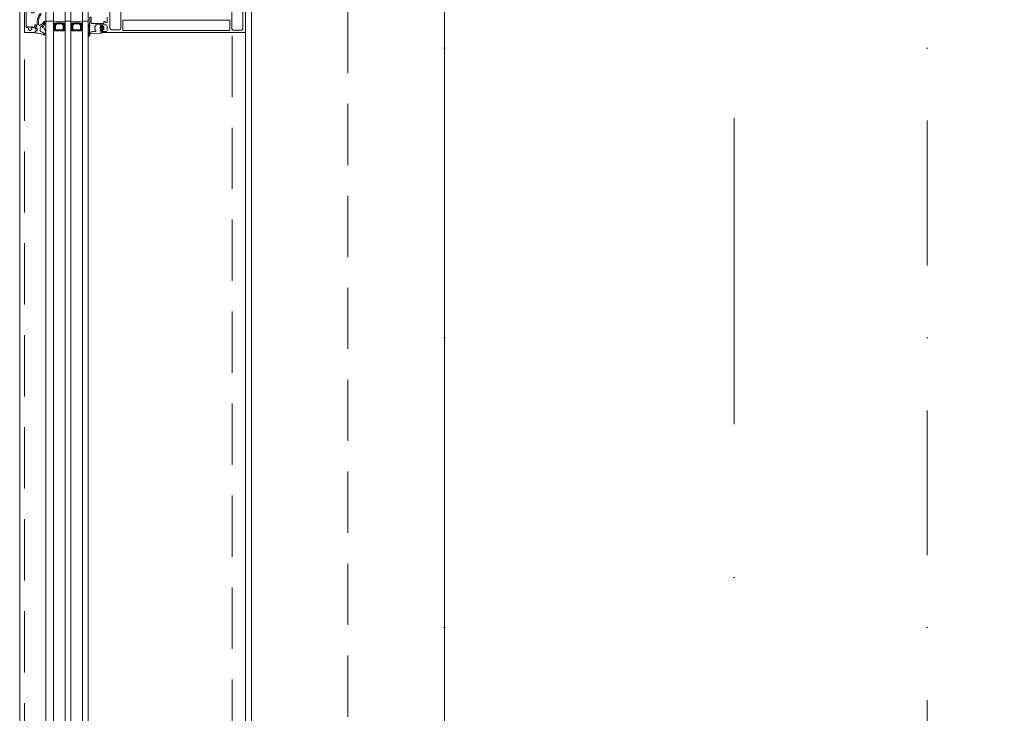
# Model space of a CAD drawing. Header units: millimetres. Extents: x 213386 to 459888, y 74252 to 208052.
# Tile 63 of 256: x 373037 to 374056, y 149169 to 149888. Entities that reach past the tile are written whole.
import ezdxf

# ---------------------------------------------------------------- set-up
doc = ezdxf.new("R2010")
doc.units = ezdxf.units.MM
for name, pattern in [('CK_Čerchovaná 50', [6, 3, -1.5, 0, -1.5]), ('ČERCHOVANÁ', [25.4, 12.7, -6.35, 0, -6.35]), ('ČÁRKOVANÁ', [19.05, 12.7, -6.35]), ('ČÁRKOVANÁ01-01', [2, 1, -1])]:
    doc.linetypes.add(name, pattern=pattern)
for name, color, linetype, lineweight in [('FASÁDA DETAILNÍ', 255, 'Continuous', 0), ('NOVÁ TENKÁ', 255, 'Continuous', 0), ('OSY', 255, 'Continuous', 0), ('TENKA', 255, 'Continuous', 0)]:
    doc.layers.add(name, color=color, linetype=linetype, lineweight=lineweight)

# ---------------------------------------------------------------- blocks, each defined once
blk = doc.blocks.new('433270')
blk.add_lwpolyline([(1, 0, 0.414364), (0, -1), (0, -1.4, 0.255924), (0.2, -1.8, -0.547723), (0.2, -3.2, 0.255924), (0, -3.6), (0, -14.6, 0.414214), (0.3, -14.9), (1.2, -14.9, 0.414214), (1.7, -14.4), (1.7, -10.3, -0.414214), (2, -10), (6, -10, 0.414248), (7, -9), (7, -7.7, 0.414179), (6.5, -7.2), (5.7, -7.2, 0.414232), (5.4, -7.5), (5.4, -8.2, -0.414198), (5.1, -8.5), (2.8, -8.5, -0.414204), (1.8, -7.5), (1.8, -4.5, -0.147432), (2, -3.9, 0.147461), (2.4, -2.5), (2.4, -2.3, -0.414214), (2.9, -1.8), (21.9, -1.8, -0.668178), (22.2, -2.7), (22.2, -2.7, 1), (21.6, -3.3), (21.5, -3.4, 0.198912), (21.4, -3.7), (21.4, -4, 0.414214), (22.1, -4.7), (22.4, -4.7, 0.576988), (22.6, -4.3, -0.311246), (24.6, -4.3, 0.576988), (24.8, -4.7), (25.3, -4.7, -0.260065), (25.3, -6.6), (24.8, -6.6, 0.576988), (24.6, -7.1, -0.311246), (22.6, -7.1, 0.576988), (22.4, -6.6), (22.1, -6.6, 0.414214), (21.4, -7.3), (21.4, -7.6, 0.267949), (21.6, -8), (21.9, -8.2, -0.637047), (21.7, -10), (19.8, -10.7, 0.315299), (19.5, -11.2), (19.5, -11.5, 0.520567), (20.2, -12), (22.8, -11, -0.520567), (23.5, -11.5), (23.5, -12.5, 0.414062), (24, -13), (25, -13, 0.414186), (25.5, -12.5), (25.5, -11.5, -0.414182), (26, -11), (27, -11, 0.414214), (27.5, -10.5), (27.5, -0.5, 0.414214), (27, 0), (1, 0)], format="xyb", close=True)
blk = doc.blocks.new('284325')
for points in [[(0.8, -5.2, -0.560316), (0.9, -4.7), (1.9, -4.4, 0.3153), (2.1, -4.1), (2.1, -1.9, 0.451558), (1.8, -1.6), (0.9, -1.7, -0.399586), (0.6, -1.5), (0.3, -0.1, -0.415977), (0.5, 0.3, 0.024107), (6.1, 1.2, 0.076636), (9, 2.3, -0.577615), (10.8, 1.3), (10, 1.4, 0.283171), (9.1, 0.9, -0.168429), (7.1, -0.7), (5.9, -1.2, 0.315302), (5.2, -2.1), (5.2, -4.2, 0.269719), (6.8, -6.8, -0.194797), (10.2, -11.5, -0.342663), (9.2, -11.2, 0.119207), (5.4, -7.6, 0.578571), (3.6, -8.6), (3.6, -11.8, 0.176415), (6.2, -18.7, -1), (5.2, -19.5, -0.176415), (2.4, -11.8), (2.4, -8.9, 0.208286), (0.8, -5.2)], [(9, -6.7), (10.3, -8.8, -0.134555), (10.8, -10.6, -0.339795), (10.2, -11.5, 0.194788), (6.8, -6.8, -0.269736), (5.2, -4.2), (5.2, -2.1, -0.315302), (5.9, -1.2), (7.1, -0.7, 0.168429), (9.1, 0.9, -0.283167), (10, 1.4), (10.8, 1.3), (10.8, -0.7, -0.070852), (10.7, -1.3), (9.9, -3.9, -0.241839), (9.1, -4.8), (7.9, -5.2, 0.836024), (8.1, -6.2), (8.1, -6.2, -0.255349), (9, -6.7)]]:
    blk.add_lwpolyline(points, format="xyb", close=True)
blk = doc.blocks.new('284336')
for points in [[(-0.7, -9.6), (-10, -9.6, 0.414511), (-10.5, -10.1), (-10.5, -15.5, -1), (-11.7, -15.5), (-11.7, -9.6), (-12.7, -8.9, -0.668884), (-12.6, -8.2), (-12, -8, 0.766384), (-12, -7.2), (-12.6, -7, -0.76831), (-12.6, -6.2), (-12, -6, 0.766384), (-12, -5.2), (-12.6, -5, -0.76831), (-12.6, -4.2), (-12, -4, 0.766384), (-12, -3.2), (-12.6, -3, -0.877523), (-12.5, -2.2), (-12.1, -2.2, 0.698129), (-11.8, -1.5, -0.220231), (-12.9, 0.8), (-12.9, 3.5, -0.157143), (-12.8, 3.7), (-12.7, 3.4, -0.067482), (-12.5, 2.5, 0.393136), (-8.7, -1), (-6.1, -1, -0.414214), (-5.6, -1.5), (-5.6, -2.2, -0.267949), (-5.9, -2.6), (-6.4, -2.9, 0.267949), (-6.6, -3.4), (-6.6, -5.8, 0.267949), (-6.4, -6.3), (-5.9, -6.6, -0.267949), (-5.6, -7), (-5.6, -8.1, 0.414215), (-5.1, -8.6), (-0.4, -8.6), (-0.4, -9.3, -0.414212), (-0.7, -9.6)], [(-0.4, 0), (-0.4, -2, 0.990243), (-0.4, -3), (0.9, -3, 0.414214), (1.2, -2.7), (1.2, -2.6, -0.668123), (1.7, -2.4), (2.7, -3.4, -0.199004), (2.9, -3.8), (2.9, -5.4, -0.199038), (2.7, -5.8), (1.7, -6.8, -0.668191), (1.2, -6.6), (1.2, -6.5, 0.414214), (0.9, -6.2), (-0.4, -6.2, 0.990269), (-0.4, -7.2), (-0.4, -8.6), (-5.1, -8.6, -0.414215), (-5.6, -8.1), (-5.6, -7, 0.267949), (-5.8, -6.6), (-6.3, -6.3, -0.267949), (-6.6, -5.8), (-6.6, -3.4, -0.267949), (-6.3, -3), (-5.8, -2.7, 0.267949), (-5.6, -2.2), (-5.6, -1.5, 0.414214), (-6.1, -1), (-8.7, -1, -0.393156), (-12.5, 2.5, 0.067572), (-12.7, 3.4), (-12.8, 3.7, -0.637545), (-12.1, 3.5), (-11.9, 2.5, 0.344315), (-10.1, 0.9), (0, 0.4, -0.406913), (0.4, 0), (-0.4, 0)], [(1.7, -4.3, 0.414235), (1.2, -3.8), (-0.7, -3.8, 0.414214), (-1.2, -4.3), (-1.2, -4.9, 0.414214), (-0.7, -5.4), (1.2, -5.4, 0.414235), (1.7, -4.9), (1.7, -4.3)]]:
    blk.add_lwpolyline(points, format="xyb", close=True)

msp = doc.modelspace()

# ---------------------------------------------------------------- linework, layer by layer
at = {"layer": 'FASÁDA DETAILNÍ'}
for p, q in [((373036.638, 145492.154), (373036.638, 169172.154)), ((373063.638, 145492.154), (373063.638, 169172.154)), ((373071.638, 169172.154), (373071.638, 145492.154)), ((373083.638, 145492.154), (373083.638, 169172.154)), ((373089.638, 169172.154), (373089.638, 145492.154)), ((373101.638, 145492.154), (373101.638, 169172.154)), ((373107.638, 169172.154), (373107.638, 145492.154)), ((373276.638, 145732.154), (373276.638, 168932.154)), ((373270.638, 150100.654), (373270.638, 147988.654)), ((373071.638, 149886.654), (373063.637, 149886.654)), ((373063.638, 147977.655), (373063.638, 149886.654)), ((373063.638, 149886.654), (373071.638, 149886.654)), ((373071.638, 149886.654), (373071.638, 147977.655)), ((373089.638, 149886.654), (373083.637, 149886.654)), ((373083.638, 147977.655), (373083.638, 149886.654)), ((373083.638, 149886.654), (373089.638, 149886.654)), ((373089.638, 149886.654), (373089.638, 147977.655)), ((373101.638, 147977.655), (373101.638, 149886.654)), ((373101.638, 149886.654), (373107.638, 149886.654)), ((373107.638, 149886.654), (373101.638, 149886.654)), ((373107.638, 149886.654), (373107.638, 147977.655))]:
    msp.add_line(p, q, dxfattribs=at)
at = {"layer": 'FASÁDA DETAILNÍ', "linetype": 'ČÁRKOVANÁ', "ltscale": 5}
for p, q in [((373041.638, 145497.154), (373041.638, 169167.154)), ((373256.638, 145712.154), (373256.638, 168952.154)), ((373376.638, 145832.154), (373376.638, 168832.154))]:
    msp.add_line(p, q, dxfattribs=at)
at = {"layer": 'FASÁDA DETAILNÍ', "ltscale": 5}
msp.add_lwpolyline([(373969.138, 145732.154), (373969.138, 145932.154), (373476.638, 145932.154), (373476.638, 168732.154), (373969.14, 168732.154), (373969.14, 168932.154)], dxfattribs=at)
at = {"layer": 'FASÁDA DETAILNÍ'}
for points in [[(373270.638, 149901.154), (373270.638, 149875.654, -0.41421354), (373269.638, 149874.654), (373269.638, 149874.654), (373121.138, 149874.654, -0.41421359), (373120.638, 149875.154), (373120.638, 149876.454, -0.41421972), (373121.138, 149876.954), (373121.638, 149876.954), (373121.638, 149875.954), (373126.138, 149875.954, 0.41421356), (373127.138, 149876.954), (373127.138, 149881.654, 0.41421356), (373126.138, 149882.654), (373121.638, 149882.654), (373121.638, 149880.954), (373121.138, 149880.954, -0.41420125), (373120.638, 149881.454), (373120.638, 149883.454, -0.41421356), (373121.138, 149883.954), (373123.282, 149883.954, 0.41421356), (373123.782, 149884.454), (373123.782, 149886.254), (373125.033, 149886.254), (373125.033, 149885.054), (373126.838, 149885.054, 0.41421356), (373127.138, 149885.354), (373127.138, 149890.653, 0.41416675)], [(373130.138, 149897.511), (373130.138, 149879.146, 0.41421356), (373131.638, 149877.646), (373135.139, 149877.646, 0.39998513), (373136.139, 149877.646), (373139.838, 149877.646, 0.41421356), (373141.338, 149879.146), (373141.338, 149897.511, -0.13165045)], [(373256.438, 149897.501), (373256.438, 149878.646, 0.41423155), (373257.938, 149877.146), (373261.648, 149877.146, 0.39998513), (373262.648, 149877.146), (373266.138, 149877.146, 0.41423155), (373267.638, 149878.646), (373267.638, 149897.501, -0.11693652)]]:
    msp.add_lwpolyline(points, format="xyb", dxfattribs=at)
for points in [[(373082.638, 149876.654), (373082.638, 149882.654), (373080.638, 149884.654), (373074.638, 149884.654), (373072.638, 149882.654), (373072.638, 149876.654), (373077.138, 149876.654), (373077.138, 149877.154), (373078.138, 149877.154), (373078.138, 149876.654)], [(373073.638, 149877.654), (373081.638, 149877.654), (373081.638, 149882.24), (373080.224, 149883.654), (373075.191, 149883.654), (373073.638, 149882.24)], [(373100.638, 149876.654), (373100.638, 149882.654), (373098.638, 149884.654), (373092.638, 149884.654), (373090.638, 149882.654), (373090.638, 149876.654), (373095.138, 149876.654), (373095.138, 149877.154), (373096.138, 149877.154), (373096.138, 149876.654)], [(373091.638, 149877.654), (373099.638, 149877.654), (373099.638, 149882.24), (373098.224, 149883.654), (373093.191, 149883.654), (373091.638, 149882.24)]]:
    msp.add_lwpolyline(points, close=True, dxfattribs=at)
msp.add_lwpolyline([(373143.838, 149876.754), (373253.938, 149876.754, 0.41421356), (373254.438, 149877.254), (373254.438, 149886.954, 0.41421356), (373253.938, 149887.454), (373143.838, 149887.454, 0.41421356), (373143.338, 149886.954), (373143.338, 149877.254, 0.41421356), (373143.838, 149876.754)], format="xyb", close=True, dxfattribs=at)
for centre, radius, start, end in [((373077.638, 149908.546), 22.699, 254.672775, 285.327225), ((373072.99, 149881.104), 3.546, 67.293824, 112.409048), ((373072.876, 149881.47), 2.897, 65.306674, 115.295152), ((373072.708, 149881.819), 2.248, 61.527342, 118.402815), ((373072.563, 149882.063), 1.712, 57.294949, 122.685651), ((373072.424, 149882.224), 1.263, 51.965628, 128.499565), ((373072.276, 149882.314), 0.879, 43.994908, 136.496438), ((373072.138, 149882.302), 0.596, 33.03656, 146.96344), ((373072.138, 149882.009), 0.596, 33.03656, 146.96344), ((373072.138, 149881.717), 0.596, 33.03656, 146.96344), ((373072.138, 149881.424), 0.596, 33.03656, 146.96344), ((373072.138, 149881.132), 0.596, 33.03656, 146.96344), ((373082.287, 149881.104), 3.546, 67.590952, 112.706176), ((373082.401, 149881.47), 2.897, 64.704848, 114.693326), ((373082.569, 149881.819), 2.248, 61.597185, 118.472658), ((373082.714, 149882.063), 1.712, 57.314349, 122.705051), ((373082.852, 149882.224), 1.263, 51.500435, 128.034372), ((373083, 149882.314), 0.879, 43.503562, 136.005092), ((373083.138, 149882.302), 0.596, 33.03656, 146.96344), ((373083.138, 149882.009), 0.596, 33.03656, 146.96344), ((373083.138, 149881.717), 0.596, 33.03656, 146.96344), ((373083.138, 149881.424), 0.596, 33.03656, 146.96344), ((373083.138, 149881.132), 0.596, 33.03656, 146.96344), ((373095.638, 149908.546), 22.699, 254.672775, 285.327225), ((373090.99, 149881.104), 3.546, 67.293824, 112.409048), ((373090.876, 149881.47), 2.897, 65.306674, 115.295152), ((373090.708, 149881.819), 2.248, 61.527342, 118.402815), ((373090.563, 149882.063), 1.712, 57.294949, 122.685651), ((373090.424, 149882.224), 1.263, 51.965628, 128.499565), ((373090.276, 149882.314), 0.879, 43.994908, 136.496438), ((373090.138, 149882.302), 0.596, 33.03656, 146.96344), ((373090.138, 149882.009), 0.596, 33.03656, 146.96344), ((373090.138, 149881.717), 0.596, 33.03656, 146.96344), ((373090.138, 149881.424), 0.596, 33.03656, 146.96344), ((373090.138, 149881.132), 0.596, 33.03656, 146.96344), ((373100.287, 149881.104), 3.546, 67.590952, 112.706176), ((373100.401, 149881.47), 2.897, 64.704848, 114.693326), ((373100.569, 149881.819), 2.248, 61.597185, 118.472658), ((373100.714, 149882.063), 1.712, 57.314349, 122.705051), ((373100.852, 149882.224), 1.263, 51.500435, 128.034372), ((373101, 149882.314), 0.879, 43.503562, 136.005092), ((373101.138, 149882.302), 0.596, 33.03656, 146.96344), ((373101.138, 149882.009), 0.596, 33.03656, 146.96344), ((373101.138, 149881.717), 0.596, 33.03656, 146.96344), ((373101.138, 149881.424), 0.596, 33.03656, 146.96344), ((373101.138, 149881.132), 0.596, 33.03656, 146.96344), ((373072.138, 149880.839), 0.596, 33.03656, 146.96344), ((373072.138, 149880.547), 0.596, 33.03656, 146.96344), ((373072.138, 149880.254), 0.596, 33.03656, 146.96344), ((373072.138, 149879.962), 0.596, 33.03656, 146.96344), ((373072.138, 149879.669), 0.596, 33.03656, 146.96344), ((373072.138, 149879.377), 0.596, 33.03656, 146.96344), ((373072.138, 149879.084), 0.596, 33.03656, 146.96344), ((373072.138, 149878.792), 0.596, 33.03656, 146.96344), ((373083.138, 149880.839), 0.596, 33.03656, 146.96344), ((373083.138, 149880.547), 0.596, 33.03656, 146.96344), ((373083.138, 149880.254), 0.596, 33.03656, 146.96344), ((373083.138, 149879.962), 0.596, 33.03656, 146.96344), ((373083.138, 149879.669), 0.596, 33.03656, 146.96344), ((373083.138, 149879.377), 0.596, 33.03656, 146.96344), ((373083.138, 149879.084), 0.596, 33.03656, 146.96344), ((373083.138, 149878.792), 0.596, 33.03656, 146.96344), ((373090.138, 149880.839), 0.596, 33.03656, 146.96344), ((373090.138, 149880.547), 0.596, 33.03656, 146.96344), ((373090.138, 149880.254), 0.596, 33.03656, 146.96344), ((373090.138, 149879.962), 0.596, 33.03656, 146.96344), ((373090.138, 149879.669), 0.596, 33.03656, 146.96344), ((373090.138, 149879.377), 0.596, 33.03656, 146.96344), ((373090.138, 149879.084), 0.596, 33.03656, 146.96344), ((373090.138, 149878.792), 0.596, 33.03656, 146.96344), ((373101.138, 149880.839), 0.596, 33.03656, 146.96344), ((373101.138, 149880.547), 0.596, 33.03656, 146.96344), ((373101.138, 149880.254), 0.596, 33.03656, 146.96344), ((373101.138, 149879.962), 0.596, 33.03656, 146.96344), ((373101.138, 149879.669), 0.596, 33.03656, 146.96344), ((373101.138, 149879.377), 0.596, 33.03656, 146.96344), ((373101.138, 149879.084), 0.596, 33.03656, 146.96344), ((373101.138, 149878.792), 0.596, 33.03656, 146.96344)]:
    msp.add_arc(centre, radius, start, end, dxfattribs=at)
at = {"layer": 'NOVÁ TENKÁ', "linetype": 'ČÁRKOVANÁ01-01', "ltscale": 250}
msp.add_lwpolyline([(399176.638, 148032.154), (398676.638, 148032.154), (398676.638, 147432.154), (392826.638, 147432.154), (392826.638, 148032.154), (392426.638, 148032.154), (392426.638, 147432.154), (386526.638, 147432.154), (386526.638, 148032.154), (386126.638, 148032.154), (386126.638, 147432.154), (380226.638, 147432.154), (380226.638, 148032.154), (379826.638, 148032.154), (379826.638, 147432.154), (373976.638, 147432.154), (373976.638, 148032.154), (373576.638, 148032.154), (373576.638, 147432.154), (373476.638, 147432.154), (373476.638, 152232.154)], dxfattribs=at)
at = {"layer": 'OSY', "linetype": 'ČERCHOVANÁ', "ltscale": 25}
msp.add_line((373776.638, 170109.563), (373776.638, 145530.044), dxfattribs=at)
at = {"layer": 'TENKA', "linetype": 'CK_Čerchovaná 50', "ltscale": 50}
for p, q in [((373476.638, 145732.154), (373476.638, 168932.154)), ((373976.638, 145732.154), (373976.638, 168482.154))]:
    msp.add_line(p, q, dxfattribs=at)

# ---------------------------------------------------------------- block references
at = {"layer": 'FASÁDA DETAILNÍ', "xscale": -1}
for name, p, rotation in [('433270', (373041.638, 149902.155), 90), ('284325', (373052.498, 149874.654), 180), ('284336', (373121.048, 149874.654), 180)]:
    msp.add_blockref(name, p, dxfattribs=dict(at, rotation=rotation))

doc.saveas('drawing.dxf')
